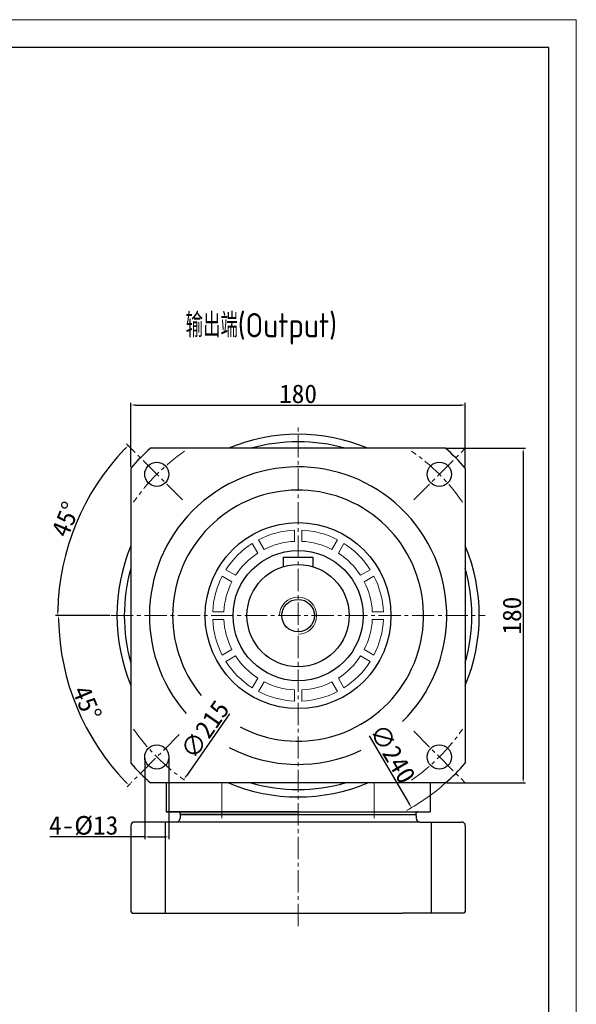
# Model space of a CAD drawing. Header units: millimetres. Extents: x 225 to 1476, y 239 to 1123.
# Tile 18 of 18: x 1176 to 1476, y 594 to 1123. Entities that reach past the tile are written whole.
import ezdxf

# ---------------------------------------------------------------- set-up
doc = ezdxf.new("R2010")
doc.units = ezdxf.units.MM
doc.linetypes.add('点画线', pattern=[18, 12, -2, 2, -2])
for name, color, linetype, lineweight in [('7中心线层', 7, '点画线', 18), ('图框_外框线', 7, 'Continuous', 18), ('标注线', 3, 'Continuous', 15), ('粗实线', 7, 'Continuous', 40), ('细实线', 211, 'Continuous', 18)]:
    doc.layers.add(name, color=color, linetype=linetype, lineweight=lineweight)
doc.styles.add('工程字', font='gbenor.shx', dxfattribs={"bigfont": 'gbcbig.shx'})
doc.dimstyles.new('ISO-25', dxfattribs={"dimtxt": 2.5, "dimasz": 2.5, "dimexe": 1.25, "dimexo": 0.625, "dimtad": 1, "dimtxsty": 'Standard', "dimcen": 2.5, "dimadec": 0, "dimazin": 0, "dimtfac": 1, "dimtmove": 0, "dimatfit": 3, "dimfxl": 1, "dimarcsym": 0})

# ---------------------------------------------------------------- blocks, each defined once
blk = doc.blocks.new('*D118')
at = {"layer": 'Defpoints', "color": 0}
for p in [(1405.44, 892.55), (1405.44, 712.55), (1447.19, 712.55)]:
    blk.add_point(p, dxfattribs=at)
at = {"layer": '标注线', "color": 0, "lineweight": -2}
for p, q in [((1406.06, 892.55), (1448.44, 892.55)), ((1447.19, 890.05), (1447.19, 715.05)), ((1406.06, 712.55), (1448.44, 712.55))]:
    blk.add_line(p, q, dxfattribs=at)
at = {"layer": '标注线', "color": 0}
for points in [[(1447.6, 890.05), (1446.77, 890.05), (1447.19, 892.55)], [(1446.77, 715.05), (1447.6, 715.05), (1447.19, 712.55)]]:
    blk.add_solid(points, dxfattribs=at)
at = {"layer": '标注线', "color": 0, "insert": (1441.19, 802.55), "char_height": 10, "attachment_point": 5, "rotation": 90}
blk.add_mtext('180', dxfattribs=at)
blk = doc.blocks.new('*D121')
at = {"layer": 'Defpoints', "color": 0}
for p in [(1236.26, 892.35), (1214.07, 867.21), (1263.84, 864.77), (1225.37, 802.55), (1426.76, 802.55)]:
    blk.add_point(p, dxfattribs=at)
at = {"layer": '标注线', "color": 0, "lineweight": -2}
for p, q in [((1235.82, 892.79), (1233.73, 894.87)), ((1224.75, 802.55), (1195.49, 802.55))]:
    blk.add_line(p, q, dxfattribs=at)
blk.add_arc((1326.06, 802.55), 129.32, 136.1076, 178.8924, dxfattribs=at)
at = {"layer": '标注线', "color": 0}
for points in [[(1233.17, 891.91), (1232.57, 892.5), (1234.62, 893.99)], [(1196.35, 805.05), (1197.18, 805.04), (1196.74, 802.55)]]:
    blk.add_solid(points, dxfattribs=at)
at = {"layer": '标注线', "color": 0, "insert": (1201.04, 854.33), "char_height": 10, "attachment_point": 5, "rotation": 67.5}
blk.add_mtext('45%%d', dxfattribs=at)
blk = doc.blocks.new('*D122')
at = {"layer": 'Defpoints', "color": 0}
for p in [(1225.37, 802.55), (1426.76, 802.55), (1201.58, 769.19), (1262.07, 738.55), (1236.26, 712.74)]:
    blk.add_point(p, dxfattribs=at)
at = {"layer": '标注线', "color": 0, "lineweight": -2}
for p, q in [((1224.75, 802.55), (1195.94, 802.55)), ((1235.82, 712.3), (1234.05, 710.54))]:
    blk.add_line(p, q, dxfattribs=at)
blk.add_arc((1326.06, 802.55), 128.87, 181.1115, 223.8885, dxfattribs=at)
at = {"layer": '标注线', "color": 0}
for points in [[(1197.63, 800.05), (1196.8, 800.04), (1197.19, 802.55)], [(1232.89, 712.91), (1233.49, 713.5), (1234.94, 711.42)]]:
    blk.add_solid(points, dxfattribs=at)
at = {"layer": '标注线', "color": 0, "insert": (1212.55, 755.52), "char_height": 10, "attachment_point": 5, "rotation": 292.5}
blk.add_mtext('45%%d', dxfattribs=at)
blk = doc.blocks.new('*D124')
at = {"layer": 'Defpoints', "color": 0}
for p in [(1416.06, 915.79), (1236.06, 881.92), (1416.06, 881.92)]:
    blk.add_point(p, dxfattribs=at)
at = {"layer": '标注线', "color": 0, "lineweight": -2}
for p, q in [((1236.06, 882.54), (1236.06, 917.04)), ((1416.06, 882.54), (1416.06, 917.04)), ((1238.56, 915.79), (1413.56, 915.79))]:
    blk.add_line(p, q, dxfattribs=at)
at = {"layer": '标注线', "color": 0}
for points in [[(1238.56, 916.21), (1238.56, 915.38), (1236.06, 915.79)], [(1413.56, 915.38), (1413.56, 916.21), (1416.06, 915.79)]]:
    blk.add_solid(points, dxfattribs=at)
at = {"layer": '标注线', "color": 0, "insert": (1326.06, 921.79), "char_height": 10, "attachment_point": 5}
blk.add_mtext('180', dxfattribs=at)
blk = doc.blocks.new('*D126')
at = {"layer": 'Defpoints', "color": 0}
for p in [(1243.55, 726.53), (1256.55, 726.53), (1256.55, 683.55)]:
    blk.add_point(p, dxfattribs=at)
at = {"layer": '标注线', "color": 0, "lineweight": -2}
for p, q in [((1243.55, 725.91), (1243.55, 682.3)), ((1256.55, 725.91), (1256.55, 682.3)), ((1243.55, 683.55), (1192.5, 683.55)), ((1246.05, 683.55), (1254.05, 683.55))]:
    blk.add_line(p, q, dxfattribs=at)
at = {"layer": '标注线', "color": 0}
for points in [[(1246.05, 683.97), (1246.05, 683.13), (1243.55, 683.55)], [(1254.05, 683.13), (1254.05, 683.97), (1256.55, 683.55)]]:
    blk.add_solid(points, dxfattribs=at)
at = {"layer": '标注线', "color": 0, "insert": (1210.68, 689.55), "char_height": 10, "attachment_point": 5}
blk.add_mtext('4-%%c13', dxfattribs=at)
blk = doc.blocks.new('*D127')
at = {"layer": 'Defpoints', "color": 0}
for p in [(1387.58, 890.7), (1264.55, 714.39)]:
    blk.add_point(p, dxfattribs=at)
at = {"layer": '标注线', "color": 0, "lineweight": -2}
blk.add_line((1289.25, 749.79), (1265.98, 716.44), dxfattribs=at)
at = {"layer": '标注线', "color": 0}
blk.add_solid([(1265.64, 716.67), (1266.32, 716.2), (1264.55, 714.39)], dxfattribs=at)
at = {"layer": '标注线', "color": 0, "insert": (1275.96, 741.23), "char_height": 10, "attachment_point": 5, "rotation": 55.0934}
blk.add_mtext('∅215', dxfattribs=at)
blk = doc.blocks.new('*D128')
at = {"layer": 'Defpoints', "color": 0}
for p in [(1265.01, 905.86), (1387.11, 699.24)]:
    blk.add_point(p, dxfattribs=at)
at = {"layer": '标注线', "color": 0, "lineweight": -2}
blk.add_line((1364.28, 737.88), (1385.84, 701.39), dxfattribs=at)
at = {"layer": '标注线', "color": 0}
blk.add_solid([(1385.48, 701.18), (1386.2, 701.6), (1387.11, 699.24)], dxfattribs=at)
at = {"layer": '标注线', "color": 0, "insert": (1376.93, 728.26), "char_height": 10, "attachment_point": 5, "rotation": 300.5805}
blk.add_mtext('∅240', dxfattribs=at)

msp = doc.modelspace()

# ---------------------------------------------------------------- linework, layer by layer
for p, q in [((1326.0643, 695.5452), (1262.5643, 695.5452)), ((1262.5643, 695.5452), (1389.5643, 695.5452))]:
    msp.add_line(p, q)
at = {"layer": '7中心线层'}
for p, q in [((1326.0643, 635.6269), (1326.0643, 903.8911)), ((1225.3704, 802.5452), (1426.7583, 802.5452))]:
    msp.add_line(p, q, dxfattribs=at)
at = {"layer": '7中心线层', "lineweight": 13}
for p, q in [((1263.8389, 864.7706), (1236.2618, 892.3478)), ((1388.2897, 864.7706), (1415.8669, 892.3478)), ((1262.0712, 738.5521), (1236.2618, 712.7427)), ((1388.2897, 740.3198), (1415.8669, 712.7427))]:
    msp.add_line(p, q, dxfattribs=at)
for start, end in [(124.59251, 145.40749), (34.59251, 55.40749), (214.59251, 235.40749), (304.59251, 325.40749)]:
    msp.add_arc((1326.0643, 802.5452), 107.5, start, end, dxfattribs=at)
at = {"layer": '图框_外框线', "color": 3}
msp.add_lwpolyline([(226.069, 239.2983), (1475.7892, 239.2983), (1475.7892, 1123.0291), (226.069, 1123.0291)], close=True, dxfattribs=at)
at = {"layer": '图框_外框线', "color": 3, "lineweight": 25}
msp.add_lwpolyline([(300.4571, 254.176), (1460.9116, 254.176), (1460.9116, 1108.1515), (300.4571, 1108.1515)], close=True, dxfattribs=at)
at = {"layer": '标注线', "color": 0}
for p, q in [((1285.04, 712.5452), (1285.04, 693.5452)), ((1367.0887, 712.5452), (1367.0887, 693.5454))]:
    msp.add_line(p, q, dxfattribs=at)
at = {"layer": '粗实线', "lineweight": 30}
for p, q in [((1405.4369, 892.5452), (1246.6918, 892.5452)), ((1236.0643, 881.9178), (1236.0643, 723.1727)), ((1416.0643, 881.9178), (1416.0643, 723.1727)), ((1405.4369, 712.5452), (1246.6918, 712.5452)), ((1255.0643, 712.5452), (1255.0643, 697.0453)), ((1397.064, 712.5452), (1397.0641, 697.0457)), ((1326.0643, 697.0453), (1255.0643, 697.0453)), ((1255.0643, 697.0452), (1285.04, 697.0452)), ((1255.0643, 697.0452), (1285.04, 697.0452)), ((1262.5641, 695.0452), (1262.5641, 693.5452)), ((1262.5643, 696.0452), (1262.5643, 695.5452)), ((1262.5643, 695.5452), (1262.5643, 696.0452)), ((1326.0643, 695.5452), (1262.5643, 695.5452)), ((1326.0643, 695.5452), (1262.5643, 695.5452)), ((1262.5643, 695.0451), (1263.0643, 695.5451)), ((1262.5643, 695.0451), (1263.0643, 695.5451)), ((1276.0643, 695.5451), (1263.0643, 695.5451)), ((1276.0643, 695.5451), (1263.0643, 695.5451)), ((1285.04, 697.0452), (1367.0887, 697.0452)), ((1285.04, 697.0452), (1367.0887, 697.0452)), ((1326.0641, 697.0453), (1397.0641, 697.0457)), ((1326.0641, 695.5452), (1389.5641, 695.5456)), ((1326.0641, 695.5452), (1389.5641, 695.5456)), ((1326.0643, 695.5452), (1389.5643, 695.5452)), ((1367.0887, 697.0452), (1397.0643, 697.0452)), ((1367.0887, 697.0452), (1397.0643, 697.0452)), ((1376.0641, 695.5454), (1389.0641, 695.5454)), ((1376.0641, 695.5454), (1389.0641, 695.5454)), ((1389.5641, 695.0454), (1389.0641, 695.5454)), ((1389.5641, 695.0454), (1389.0641, 695.5454)), ((1389.5641, 695.0454), (1389.5641, 693.5454)), ((1389.5641, 695.0452), (1389.5641, 693.5452)), ((1389.5643, 695.5452), (1389.5643, 696.0452)), ((1389.5643, 695.5452), (1389.5643, 696.0452)), ((1236.0641, 689.5452), (1236.0641, 643.3452)), ((1391.5641, 691.5452), (1238.0641, 691.5452)), ((1254.475, 691.5452), (1254.475, 642.5452)), ((1391.5641, 691.5452), (1414.0641, 691.5452)), ((1397.6532, 691.5452), (1397.6532, 642.5452)), ((1416.0641, 689.5452), (1416.0641, 643.3452)), ((1236.0641, 643.3452), (1236.8641, 642.5452)), ((1236.8641, 642.5452), (1382.0641, 642.5452)), ((1415.2641, 642.5452), (1382.0641, 642.5452)), ((1416.0641, 643.3452), (1415.2641, 642.5452))]:
    msp.add_line(p, q, dxfattribs=at)
at = {"layer": '粗实线', "color": 0, "lineweight": 30}
for p, q in [((1318.0643, 834.0452), (1318.0643, 828.8559)), ((1318.0643, 834.0452), (1334.0643, 834.0452)), ((1334.0643, 834.0452), (1334.0643, 828.8559))]:
    msp.add_line(p, q, dxfattribs=at)
at = {"layer": '粗实线', "lineweight": 30}
for centre in [(1250.0504, 878.5592), (1402.0783, 878.5592), (1402.0783, 726.5313)]:
    msp.add_circle(centre, 6.5, dxfattribs=at)
at = {"layer": '粗实线', "color": 0, "lineweight": 30}
for centre, radius in [((1326.0643, 802.5452), 50), ((1326.0643, 802.5452), 35), ((1326.0643, 802.5452), 27.5), ((1326.0643, 802.5452), 8.75), ((1250.0504, 726.5313), 6.5)]:
    msp.add_circle(centre, radius, dxfattribs=at)
at = {"layer": '粗实线', "lineweight": 30}
for centre, radius, start, end in [((1326.0643, 802.5452), 97.5, 67.380134, 112.619865), ((1326.0643, 802.5452), 93.5, 74.273576, 105.726424), ((1326.0643, 802.5452), 80, 314.588263, 221.114622), ((1326.0643, 802.5452), 67.5, 242.428913, 219.478424), ((1326.0643, 802.5452), 97.5, 157.380135, 202.619865), ((1326.0643, 802.5452), 97.5, 337.380135, 22.619865), ((1326.0643, 802.5452), 93.5, 164.273576, 195.726424), ((1326.0643, 802.5452), 93.5, 344.273576, 15.726424), ((1326.0643, 802.5452), 80, 242.347877, 295.163444), ((1326.0643, 802.5452), 97.5, 247.380135, 292.619865), ((1326.0643, 802.5452), 93.5, 254.273576, 285.726424), ((1390.5643, 696.0452), 1, 90, 180), ((1238.0641, 689.5452), 2, 90, 180), ((1260.5641, 693.5452), 2, 270, 0), ((1391.5641, 693.5452), 2, 180, 270), ((1414.0641, 689.5452), 2, 0, 90)]:
    msp.add_arc(centre, radius, start, end, dxfattribs=at)
at = {"layer": '粗实线', "color": 0, "lineweight": 30}
for start, end in [(131.409622, 138.590378), (41.409622, 48.590378), (221.409622, 228.590378), (311.409622, 318.590378)]:
    msp.add_arc((1326.0643, 802.5452), 120, start, end, dxfattribs=at)
at = {"layer": '粗实线', "lineweight": 30, "extrusion": (0, 0, -1)}
for centre, start, end in [((-1261.5643, 696.0452), 90, 180), ((-1261.5643, 696.0452), 90, 180), ((-1390.5643, 696.0452), 0, 90)]:
    msp.add_arc(centre, 1, start, end, dxfattribs=at)
at = {"layer": '细实线', "color": 0}
for p, q in [((1324.0643, 848.5017), (1324.0643, 842.4952)), ((1328.0643, 848.5017), (1328.0643, 842.4952)), ((1304.8181, 843.3447), (1307.8214, 838.1429)), ((1347.3105, 843.3447), (1344.3073, 838.1429)), ((1301.354, 841.3447), (1304.3573, 836.1429)), ((1350.7746, 841.3447), (1347.7714, 836.1429)), ((1287.2648, 827.2555), (1292.4666, 824.2523)), ((1364.8638, 827.2555), (1359.662, 824.2523)), ((1285.2648, 823.7914), (1290.4666, 820.7882)), ((1366.8638, 823.7914), (1361.662, 820.7882)), ((1280.1078, 804.5452), (1286.1144, 804.5452)), ((1280.1078, 800.5452), (1286.1144, 800.5452)), ((1372.0208, 804.5452), (1366.0143, 804.5452)), ((1372.0208, 800.5452), (1366.0143, 800.5452)), ((1285.2648, 781.299), (1290.4666, 784.3023)), ((1366.8638, 781.299), (1361.662, 784.3023)), ((1287.2648, 777.8349), (1292.4666, 780.8382)), ((1364.8638, 777.8349), (1359.662, 780.8382)), ((1301.354, 763.7457), (1304.3573, 768.9475)), ((1350.7746, 763.7457), (1347.7714, 768.9475)), ((1304.8181, 761.7457), (1307.8214, 766.9475)), ((1324.0643, 756.5887), (1324.0643, 762.5953)), ((1328.0643, 756.5887), (1328.0643, 762.5953)), ((1347.3105, 761.7457), (1344.3073, 766.9475))]:
    msp.add_line(p, q, dxfattribs=at)
for radius, start, end in [(46, 92.491906, 117.508094), (46, 62.491906, 87.508094), (40, 92.865984, 117.134016), (40, 62.865984, 87.134016), (46, 122.491906, 147.508094), (46, 32.491906, 57.508094), (40, 122.865984, 147.134016), (40, 32.865984, 57.134016), (46, 152.491906, 177.508094), (40, 152.865984, 177.134016), (40, 2.865984, 27.134016), (46, 2.491906, 27.508094), (46, 182.491906, 207.508094), (40, 182.865984, 207.134016), (40, 332.865984, 357.134016), (46, 332.491906, 357.508094), (40, 212.865984, 237.134016), (40, 302.865984, 327.134016), (46, 212.491906, 237.508094), (46, 302.491906, 327.508094), (40, 242.865984, 267.134016), (40, 272.865984, 297.134016), (46, 242.491906, 267.508094), (46, 272.491906, 297.508094), (120, 299.075403, 311.409622)]:
    msp.add_arc((1326.0643, 802.5452), radius, start, end, dxfattribs=at)
at = {"layer": '细实线', "color": 0, "lineweight": 13}
msp.add_arc((1326.0643, 802.5452), 10, 270, 180, dxfattribs=at)

# ---------------------------------------------------------------- texts
at = {"layer": '标注线', "color": 0, "insert": (1265.5639, 965.2303), "char_height": 13, "width": 179.317084, "attachment_point": 1, "style": '工程字'}
msp.add_mtext('输出端(Output)', dxfattribs=at)

# ---------------------------------------------------------------- dimensions: what is measured, and where the dimension line sits
at = {"layer": '标注线'}
dim = msp.add_linear_dim(base=(1416.0643, 915.7944), p1=(1236.0643, 881.9178), p2=(1416.0643, 881.9178), dimstyle='ISO-25', override={"dimtxt": 10, "dimgap": 1}, dxfattribs=at)
dim.commit()
dim.dimension.update_dxf_attribs({"geometry": '*D124', "text_midpoint": (1326.0643, 921.7944)})
for p1, p2, picture, middle in [((1265.0145, 905.855), (1387.1142, 699.2355), '*D128', (1371.7648, 725.2101)), ((1387.5801, 890.7045), (1264.5486, 714.3859), '*D127', (1280.8812, 737.7926))]:
    dim = msp.add_diameter_dim_2p(p1=p1, p2=p2, dimstyle='ISO-25', override={"dimtxt": 10, "dimgap": 1}, dxfattribs=at)
    dim.commit()
    dim.dimension.update_dxf_attribs({"geometry": picture, "text_midpoint": middle, "dimtype": 163})
for base, line2, picture, middle in [((1214.0668, 867.207), ((1263.8389, 864.7706), (1236.2618, 892.3478)), '*D121', (1201.0416, 854.3313)), ((1201.5839, 769.1908), ((1262.0712, 738.5521), (1236.2618, 712.7427)), '*D122', (1212.5458, 755.5243))]:
    dim = msp.add_angular_dim_2l(base=base, line1=((1225.3704, 802.5452), (1426.7583, 802.5452)), line2=line2, dimstyle='ISO-25', override={"dimtxt": 10, "dimgap": 1}, dxfattribs=at)
    dim.commit()
    dim.dimension.update_dxf_attribs({"geometry": picture, "text_midpoint": middle})
dim = msp.add_linear_dim(base=(1447.1878, 712.5452), p1=(1405.4369, 892.5452), p2=(1405.4369, 712.5452), angle=90, dimstyle='ISO-25', override={"dimtxt": 10, "dimgap": 1}, dxfattribs=at)
dim.commit()
dim.dimension.update_dxf_attribs({"geometry": '*D118', "text_midpoint": (1447.1878, 802.5452), "dimtype": 160})
dim = msp.add_linear_dim(base=(1256.5504, 683.5494), p1=(1243.5504, 726.5313), p2=(1256.5504, 726.5313), text='4-%%c<>', dimstyle='ISO-25', override={"dimtxt": 10, "dimgap": 1}, dxfattribs=at)
dim.commit()
dim.dimension.update_dxf_attribs({"geometry": '*D126', "text_midpoint": (1210.6754, 683.5494), "dimtype": 160})

doc.saveas('drawing.dxf')
